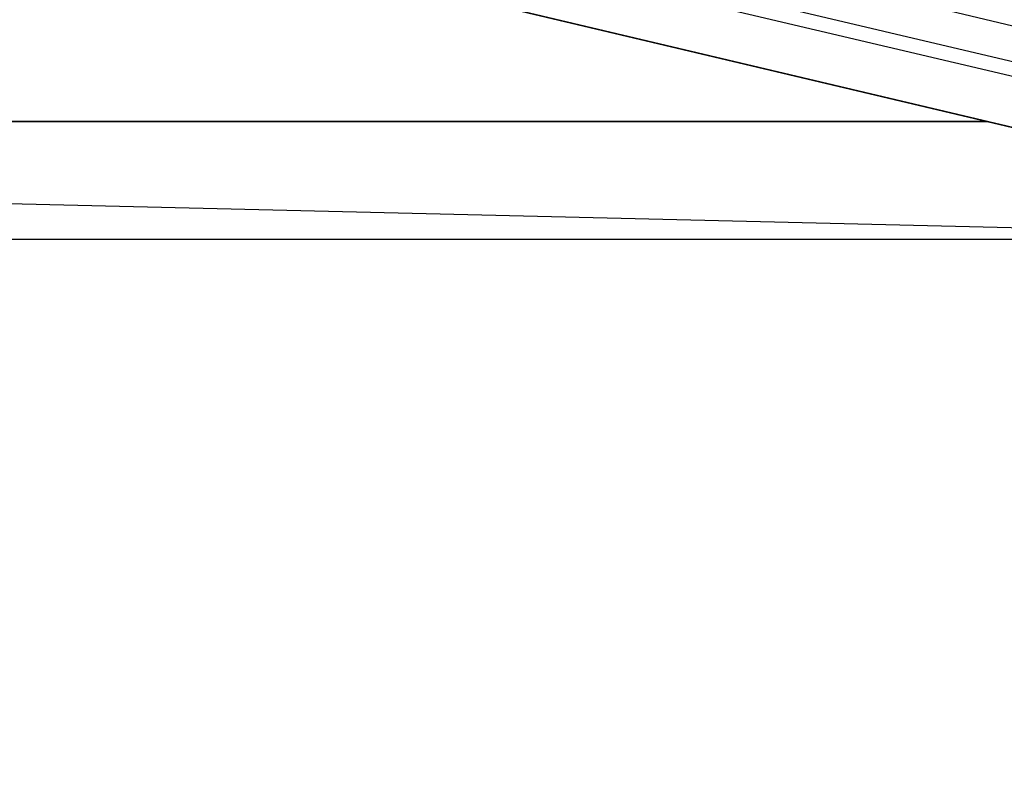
# Model space of a CAD drawing. Header units: feet. Extents: x -79 to 198, y -22 to 181.
# Tile 122 of 256: x 115.52 to 118.42, y 39.27 to 41.53. Entities that reach past the tile are written whole.
import ezdxf

# ---------------------------------------------------------------- set-up
doc = ezdxf.new("R2010")
doc.units = ezdxf.units.FT
for name, color, linetype in [('A-AREA-UNIDAD', 30, 'CONTINUOUS'), ('A-LINEA', 7, 'CONTINUOUS'), ('A-MURO-CONCRETO', 8, 'CONTINUOUS')]:
    doc.layers.add(name, color=color, linetype=linetype)

msp = doc.modelspace()

# ---------------------------------------------------------------- linework, layer by layer
at = {"layer": 'A-AREA-UNIDAD'}
msp.add_lwpolyline([(106.912, 44.2844), (118.752, 41.44), (119.808, 41.4044), (119.84, 40.3556), (119.392, 38.56), (126.56, 36.8356), (127.968, 39.3244), (129.28, 42.72), (130.24, 46.72), (130.592, 50.1689), (130.4, 55.1289), (128.992, 61.5289), (128.608, 64.7289), (128.64, 68.96), (129.28, 72.8), (118.048, 75.4133), (118, 75.6444), (117.472, 75.7689), (116.24, 75.68), (104.08, 78.5244)], dxfattribs=at)
at = {"layer": 'A-LINEA'}
for p, q in [((106.2933, 44.2844), (119.08, 41.2578)), ((119.0667, 41.2178), (106.2267, 44.2444))]:
    msp.add_line(p, q, dxfattribs=at)
msp.add_lwpolyline([(106.04, 44.1511), (105.3467, 41.2311), (119.16, 37.9644), (119.84, 40.8844), (106.04, 44.1511)], dxfattribs=at)
at = {"layer": 'A-MURO-CONCRETO'}
for points in [[(106.04, 44.1511), (118.3733, 41.2311), (105.3467, 41.2311), (106.04, 44.1511), (106.04, 44.1511)], [(105.3467, 41.2311), (106.8133, 40.8844), (119.84, 40.8844), (105.3467, 41.2311)], [(105.3467, 41.2311), (118.3733, 41.2311), (119.84, 40.8844), (105.3467, 41.2311), (105.3467, 41.2311)], [(106.8133, 40.8844), (119.84, 40.8844), (119.16, 37.9644), (106.8133, 40.8844), (106.8133, 40.8844)]]:
    msp.add_lwpolyline(points, dxfattribs=at)

doc.saveas('drawing.dxf')
